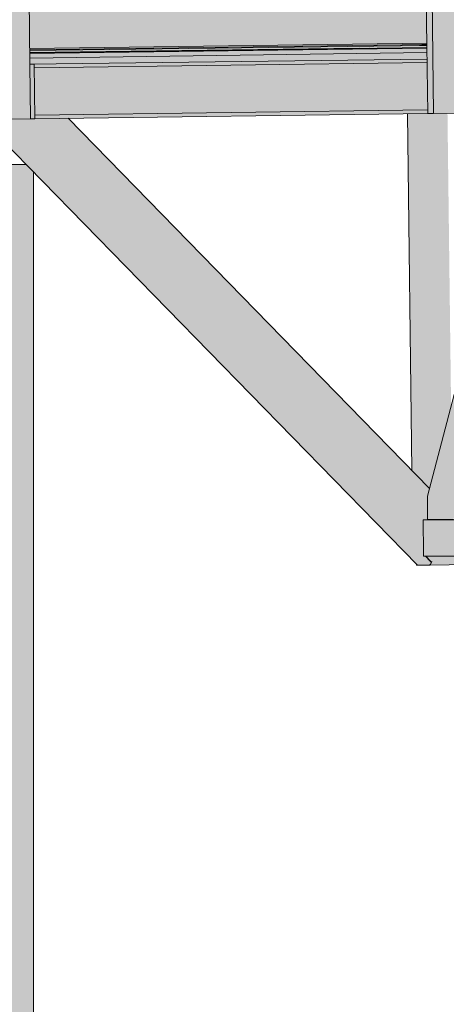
# Model space of a CAD drawing. Header units: centimetres. Extents: x -5472 to 10427, y -400 to 1902.
# Tile 54 of 91: x -4682 to -4588, y 1171 to 1387. Entities that reach past the tile are written whole.
import ezdxf

# ---------------------------------------------------------------- set-up
doc = ezdxf.new("R2010")
doc.units = ezdxf.units.CM
doc.header["$LTSCALE"] = 0.1
doc.header["$MEASUREMENT"] = 0
for name, color, linetype in [('2_kładka_IFC.K_IR', 7, 'Continuous'), ('2_schody_konstrukcja.ISTN', 7, 'Continuous'), ('2_stropy.K_IR', 7, 'Continuous')]:
    doc.layers.add(name, color=color, linetype=linetype)

# ---------------------------------------------------------------- blocks, each defined once
blk = doc.blocks.new('ElemPrzekroju_5_1')
at = {"layer": '2_stropy.K_IR', "linetype": 'Continuous', "lineweight": 0, "true_color": 0xe0e0e0}
blk.add_hatch(color=254, dxfattribs=at).paths.add_polyline_path([(-4679.73, 1380.37), (-4679.73, 1380.02), (-4607.28, 1380.92), (-4609.28, 1380.89), (-4605.07, 1380.95), (-4592.35, 1381.11), (-4592.36, 1381.52)])
at = {"layer": '2_stropy.K_IR', "linetype": 'Continuous', "lineweight": 0, "true_color": 0x9e9e9e}
blk.add_hatch(color=253, dxfattribs=at).paths.add_polyline_path([(-4592.36, 1381.5), (-4679.73, 1380.28), (-4679.73, 1380.22), (-4636, 1380.83), (-4633.57, 1380.83), (-4679.73, 1380.19), (-4679.73, 1380.14), (-4668.73, 1380.16), (-4666.86, 1380.18), (-4679.6, 1380.16), (-4669.61, 1380.3), (-4655.35, 1380.33), (-4653.48, 1380.35), (-4667.99, 1380.32), (-4658, 1380.46), (-4641.97, 1380.49), (-4640.1, 1380.52), (-4656.38, 1380.48), (-4646.39, 1380.62), (-4628.58, 1380.66), (-4626.71, 1380.68), (-4644.77, 1380.65), (-4634.79, 1380.79), (-4615.2, 1380.82), (-4613.33, 1380.85), (-4633.16, 1380.81), (-4631.1, 1380.84), (-4610.95, 1380.88), (-4607.28, 1380.92), (-4609.28, 1380.89), (-4605.07, 1380.95), (-4603.46, 1380.97), (-4624.6, 1380.93), (-4622.53, 1380.96), (-4601.07, 1381), (-4599.2, 1381.02), (-4620.91, 1380.98), (-4610.92, 1381.12), (-4592.35, 1381.16), (-4592.35, 1381.18), (-4609.3, 1381.14), (-4599.31, 1381.28), (-4592.35, 1381.29), (-4592.36, 1381.31), (-4597.69, 1381.3), (-4592.36, 1381.38), (-4592.36, 1381.41), (-4627.07, 1380.92), (-4629.49, 1380.92), (-4592.36, 1381.44)])
at = {"layer": '2_stropy.K_IR', "linetype": 'Continuous', "lineweight": 0, "true_color": 0xb1b1b1}
blk.add_hatch(color=253, dxfattribs=at).paths.add_polyline_path([(-4679.72, 1379.73), (-4679.71, 1378.73), (-4592.34, 1379.95), (-4592.35, 1380.95)])
at = {"layer": '2_stropy.K_IR', "linetype": 'Continuous', "lineweight": 0, "true_color": 0x7a7a7a}
blk.add_hatch(color=8, dxfattribs=at).paths.add_polyline_path([(-4679.72, 1379.73), (-4679.71, 1378.73), (-4592.34, 1379.95), (-4592.35, 1380.95)])
at = {"layer": '2_stropy.K_IR', "color": 7, "linetype": 'Continuous', "lineweight": 0}
for p, q in [((-4679.72, 1379.73), (-4592.35, 1380.95)), ((-4592.34, 1379.95), (-4679.71, 1378.73))]:
    blk.add_line(p, q, dxfattribs=at)
blk = doc.blocks.new('ElemPrzekroju_126_1')
at = {"layer": '2_schody_konstrukcja.ISTN', "linetype": 'Continuous', "lineweight": 0, "true_color": 0xffffff}
for points in [[(-4684.65, 1355.34), (-4684.65, 1132.1), (-4679.23, 1132), (-4679.23, 1354.01), (-4680.53, 1355.34)], [(-4680.53, 1355.34), (-4683.16, 1355.34), (-4679.23, 1350.11), (-4679.23, 1354.01)], [(-4679.23, 1354.01), (-4679.23, 1132), (-4678.9, 1132), (-4678.9, 1353.68)], [(-4679.23, 1354.01), (-4679.23, 1350.11), (-4678.9, 1348.67), (-4678.9, 1353.68)], [(-4679.23, 1337.59), (-4684.65, 1344.81), (-4684.65, 1332.06), (-4679.23, 1324.85)], [(-4679.23, 1337.59), (-4679.23, 1324.85), (-4678.9, 1323.4), (-4678.9, 1336.15)], [(-4684.65, 1331.51), (-4684.65, 1132.1), (-4679.23, 1132), (-4679.23, 1324.3)], [(-4679.23, 1324.3), (-4679.23, 1132), (-4678.9, 1132), (-4678.9, 1322.86)]]:
    blk.add_hatch(color=7, dxfattribs=at).paths.add_polyline_path(points)
at = {"layer": '2_schody_konstrukcja.ISTN', "color": 252, "linetype": 'Continuous', "lineweight": 0}
for p, q in [((-4684.65, 1355.34), (-4680.53, 1355.34)), ((-4678.9, 1132), (-4678.9, 1353.68))]:
    blk.add_line(p, q, dxfattribs=at)
blk = doc.blocks.new('ElemPrzekroju_648_1')
at = {"layer": '2_kładka_IFC.K_IR', "linetype": 'Continuous', "lineweight": 0, "true_color": 0x939393}
for points in [[(-4592.37, 1486.02), (-4593.64, 1486), (-4593.5, 1474.17), (-4593.42, 1474.17), (-4592.4, 1474.17), (-4592.4, 1473.87), (-4593.49, 1473.85), (-4592.63, 1403.67), (-4592.55, 1403.67), (-4591.53, 1403.67), (-4591.53, 1403.37), (-4592.63, 1403.36), (-4592.17, 1366.53), (-4590.9, 1366.53)], [(-4592.37, 1486.02), (-4593.64, 1486), (-4593.5, 1474.17), (-4593.42, 1474.17), (-4592.4, 1474.17), (-4592.4, 1473.87), (-4593.49, 1473.85), (-4592.63, 1403.67), (-4592.55, 1403.67), (-4591.53, 1403.67), (-4591.53, 1403.37), (-4592.63, 1403.36), (-4592.17, 1366.53), (-4590.9, 1366.53)], [(-4596.61, 1366.48), (-4596.63, 1366.48), (-4595.67, 1288.08), (-4595.65, 1288.06)], [(-4596.61, 1366.48), (-4596.63, 1366.48), (-4595.67, 1288.08), (-4595.65, 1288.06)], [(-4594.98, 1366.5), (-4596.61, 1366.48), (-4595.65, 1288.06), (-4594, 1286.37)], [(-4594.98, 1366.5), (-4596.61, 1366.48), (-4595.65, 1288.06), (-4594, 1286.37)], [(-4594.85, 1366.5), (-4594.98, 1366.5), (-4594, 1286.37), (-4593.86, 1286.23)], [(-4594.85, 1366.5), (-4594.98, 1366.5), (-4594, 1286.37), (-4593.86, 1286.23)], [(-4592.24, 1281.95), (-4592.18, 1277.24), (-4591.82, 1277.24), (-4568.53, 1366.85), (-4570.17, 1366.83)], [(-4592.24, 1281.95), (-4592.18, 1277.24), (-4591.82, 1277.24), (-4568.53, 1366.85), (-4570.17, 1366.83)], [(-4592.24, 1281.95), (-4570.17, 1366.83), (-4570.23, 1366.83), (-4592.18, 1282.37)], [(-4592.24, 1281.95), (-4570.17, 1366.83), (-4570.23, 1366.83), (-4592.18, 1282.37)], [(-4591.82, 1277.24), (-4591.65, 1277.24), (-4568.36, 1366.85), (-4568.53, 1366.85)], [(-4591.82, 1277.24), (-4591.65, 1277.24), (-4568.36, 1366.85), (-4568.53, 1366.85)], [(-4591.39, 1277.25), (-4591.07, 1277.25), (-4567.78, 1366.86), (-4568.09, 1366.85)], [(-4591.39, 1277.25), (-4591.07, 1277.25), (-4567.78, 1366.86), (-4568.09, 1366.85)], [(-4591.07, 1277.25), (-4590.75, 1277.25), (-4567.46, 1366.86), (-4567.78, 1366.86)], [(-4591.07, 1277.25), (-4590.75, 1277.25), (-4567.46, 1366.86), (-4567.78, 1366.86)], [(-4567.46, 1366.86), (-4590.75, 1277.25), (-4586.5, 1277.31), (-4564.9, 1360.37), (-4566.75, 1366.87)], [(-4567.46, 1366.86), (-4590.75, 1277.25), (-4586.5, 1277.31), (-4564.9, 1360.37), (-4566.75, 1366.87)], [(-4591.57, 1267.49), (-4686.1, 1364.23), (-4686.1, 1363.92), (-4591.71, 1267.31)], [(-4591.57, 1267.49), (-4686.1, 1364.23), (-4686.1, 1363.92), (-4591.71, 1267.31)], [(-4593.17, 1277.23), (-4593.07, 1269.23), (-4541.68, 1269.23), (-4541.78, 1277.23)], [(-4593.17, 1277.23), (-4593.07, 1269.23), (-4541.68, 1269.23), (-4541.78, 1277.23)], [(-4594.66, 1267.25), (-4594.45, 1267.25), (-4594.6, 1267.4)], [(-4594.66, 1267.25), (-4594.45, 1267.25), (-4594.6, 1267.4)], [(-4591.43, 1267.75), (-4591.57, 1267.49), (-4591.71, 1267.31), (-4591.81, 1267.25), (-4591.6, 1267.25), (-4591.29, 1268.05)], [(-4591.43, 1267.75), (-4591.57, 1267.49), (-4591.71, 1267.31), (-4591.81, 1267.25), (-4591.6, 1267.25), (-4591.29, 1268.05)]]:
    blk.add_hatch(color=252, dxfattribs=at).paths.add_polyline_path(points)
at = {"layer": '2_kładka_IFC.K_IR', "linetype": 'Continuous', "lineweight": 0, "true_color": 0xd1d1d1}
for points in [[(-4590.9, 1366.53), (-4586.07, 1366.59), (-4586.21, 1378.59), (-4587.54, 1486.08), (-4592.37, 1486.02)], [(-4684.38, 1365.3), (-4679.55, 1365.36), (-4679.69, 1377.36), (-4681.02, 1484.85), (-4685.85, 1484.79), (-4684.77, 1396.89)], [(-4592.47, 1391.02), (-4679.85, 1389.87), (-4679.74, 1380.87), (-4592.36, 1382.02)], [(-4592.36, 1381.72), (-4679.73, 1380.57), (-4679.73, 1380.37), (-4592.36, 1381.52)], [(-4679.73, 1379.88), (-4679.72, 1379.73), (-4592.35, 1380.95), (-4592.35, 1381.03)], [(-4679.73, 1379.97), (-4679.73, 1379.97), (-4609.28, 1380.89), (-4607.28, 1380.92)], [(-4679.71, 1378.73), (-4679.69, 1377.38), (-4592.32, 1378.53), (-4592.34, 1379.95)], [(-4679.55, 1365.36), (-4678.58, 1365.37), (-4678.73, 1377.37), (-4679.69, 1377.36)], [(-4592.31, 1377.73), (-4678.72, 1376.6), (-4678.59, 1366.2), (-4592.18, 1367.33)]]:
    blk.add_hatch(color=254, dxfattribs=at).paths.add_polyline_path(points)
at = {"layer": '2_kładka_IFC.K_IR', "linetype": 'Continuous', "lineweight": 0, "true_color": 0xa3a3a3}
for points in [[(-4592.47, 1391.02), (-4679.85, 1389.87), (-4679.82, 1387.7), (-4595.17, 1388.82), (-4595.09, 1381.99), (-4592.36, 1382.02)], [(-4594.02, 1381.7), (-4594.02, 1381.5), (-4592.36, 1381.52), (-4592.36, 1381.72)], [(-4679.73, 1379.88), (-4679.72, 1379.73), (-4592.35, 1380.95), (-4592.35, 1381.03)], [(-4679.71, 1378.73), (-4679.69, 1377.38), (-4592.32, 1378.53), (-4592.34, 1379.95)], [(-4670.55, 1380.09), (-4672.17, 1380.07), (-4672.17, 1380.07), (-4670.55, 1380.09)], [(-4658.95, 1380.24), (-4660.57, 1380.22), (-4660.57, 1380.22), (-4658.95, 1380.24)], [(-4647.34, 1380.4), (-4648.96, 1380.37), (-4648.96, 1380.37), (-4647.34, 1380.39)], [(-4637.36, 1380.53), (-4637.36, 1380.53), (-4635.74, 1380.55), (-4635.74, 1380.55)], [(-4625.75, 1380.68), (-4625.75, 1380.68), (-4624.13, 1380.7), (-4624.13, 1380.7)], [(-4614.15, 1380.83), (-4614.15, 1380.83), (-4612.53, 1380.85), (-4612.53, 1380.85)], [(-4607.28, 1380.92), (-4610.46, 1380.88), (-4610.46, 1380.88), (-4609.28, 1380.89)], [(-4595.44, 1377.69), (-4595.32, 1367.29), (-4592.18, 1367.33), (-4592.31, 1377.73)], [(-4594.32, 1366.51), (-4594.61, 1366.51), (-4593.62, 1285.99), (-4593.32, 1285.68)], [(-4594.32, 1366.51), (-4594.61, 1366.51), (-4593.62, 1285.99), (-4593.32, 1285.68)], [(-4594.01, 1366.51), (-4594.32, 1366.51), (-4593.32, 1285.68), (-4593.01, 1285.36)], [(-4594.01, 1366.51), (-4594.32, 1366.51), (-4593.32, 1285.68), (-4593.01, 1285.36)], [(-4594.01, 1366.51), (-4593.01, 1285.36), (-4591.74, 1284.07), (-4587.03, 1302.22), (-4587.82, 1366.57), (-4590.9, 1366.53), (-4592.17, 1366.53), (-4592.17, 1366.54)], [(-4594.01, 1366.51), (-4593.01, 1285.36), (-4591.74, 1284.07), (-4587.03, 1302.22), (-4587.82, 1366.57), (-4590.9, 1366.53), (-4592.17, 1366.53), (-4592.17, 1366.54)], [(-4686.1, 1365.3), (-4686.1, 1365.08), (-4593.08, 1269.89), (-4593.17, 1277.23), (-4592.18, 1277.24), (-4592.24, 1281.95), (-4592.18, 1282.37), (-4591.93, 1283.34), (-4672.19, 1365.49), (-4678.58, 1365.4), (-4678.58, 1365.37), (-4684.38, 1365.3), (-4685.65, 1365.3), (-4685.65, 1365.31)], [(-4686.1, 1365.3), (-4686.1, 1365.08), (-4593.08, 1269.89), (-4593.17, 1277.23), (-4592.18, 1277.24), (-4592.24, 1281.95), (-4592.18, 1282.37), (-4591.93, 1283.34), (-4672.19, 1365.49), (-4678.58, 1365.4), (-4678.58, 1365.37), (-4684.38, 1365.3), (-4685.65, 1365.3), (-4685.65, 1365.31)], [(-4686.1, 1364.64), (-4593.08, 1269.44), (-4593.08, 1269.89), (-4686.1, 1365.08)], [(-4686.1, 1364.64), (-4593.08, 1269.44), (-4593.08, 1269.89), (-4686.1, 1365.08)], [(-4671.79, 1365.49), (-4672.19, 1365.49), (-4591.93, 1283.34), (-4591.85, 1283.67)], [(-4671.79, 1365.49), (-4672.19, 1365.49), (-4591.93, 1283.34), (-4591.85, 1283.67)], [(-4592.44, 1269.23), (-4592.88, 1269.23), (-4591.43, 1267.75), (-4591.29, 1268.05)], [(-4592.44, 1269.23), (-4592.88, 1269.23), (-4591.43, 1267.75), (-4591.29, 1268.05)], [(-4592.44, 1269.23), (-4591.29, 1268.05), (-4591.6, 1267.25), (-4539.3, 1267.94), (-4538.94, 1269.27), (-4541.68, 1269.23)], [(-4592.44, 1269.23), (-4591.29, 1268.05), (-4591.6, 1267.25), (-4539.3, 1267.94), (-4538.94, 1269.27), (-4541.68, 1269.23)]]:
    blk.add_hatch(color=253, dxfattribs=at).paths.add_polyline_path(points)
at = {"layer": '2_kładka_IFC.K_IR', "linetype": 'Continuous', "lineweight": 0, "true_color": 0xf0f0f0}
for points in [[(-4679.74, 1380.87), (-4679.73, 1380.66), (-4592.36, 1381.81), (-4592.36, 1382.02)], [(-4592.32, 1378.3), (-4678.72, 1377.16), (-4678.72, 1376.6), (-4592.31, 1377.73)]]:
    blk.add_hatch(color=7, dxfattribs=at).paths.add_polyline_path(points)
at = {"layer": '2_kładka_IFC.K_IR', "linetype": 'Continuous', "lineweight": 0, "true_color": 0xf8f8f8}
blk.add_hatch(color=7, dxfattribs=at).paths.add_polyline_path([(-4679.73, 1380.66), (-4679.73, 1380.57), (-4592.36, 1381.72), (-4592.36, 1381.81)])
at = {"layer": '2_kładka_IFC.K_IR', "linetype": 'Continuous', "lineweight": 0, "true_color": 0xe8e8e8}
for points in [[(-4592.36, 1381.72), (-4679.73, 1380.57), (-4679.73, 1380.57), (-4592.36, 1381.72)], [(-4679.73, 1379.97), (-4679.73, 1379.88), (-4592.35, 1381.03), (-4592.35, 1381.11), (-4605.07, 1380.95)], [(-4679.73, 1380.02), (-4679.73, 1379.97), (-4607.28, 1380.92)], [(-4679.69, 1377.37), (-4679.69, 1377.36), (-4678.73, 1377.37)], [(-4592.18, 1277.24), (-4593.17, 1277.23), (-4541.78, 1277.23), (-4536.77, 1277.3), (-4536.77, 1277.3), (-4540.45, 1277.25), (-4540.45, 1277.25), (-4540.84, 1277.24), (-4541.19, 1277.24), (-4541.25, 1277.24), (-4541.27, 1277.33), (-4585.44, 1277.33), (-4585.96, 1277.32), (-4585.97, 1277.32), (-4586.04, 1277.32), (-4586.22, 1277.31), (-4586.5, 1277.31), (-4590.75, 1277.25), (-4591.07, 1277.25), (-4591.39, 1277.25), (-4591.65, 1277.24), (-4591.82, 1277.24)]]:
    blk.add_hatch(color=254, dxfattribs=at).paths.add_polyline_path(points)
at = {"layer": '2_kładka_IFC.K_IR', "linetype": 'Continuous', "lineweight": 0, "true_color": 0xaaaaaa}
for points in [[(-4592.36, 1382.02), (-4595.09, 1381.99), (-4595.03, 1381.78), (-4592.36, 1381.81)], [(-4595.03, 1381.78), (-4594.91, 1381.69), (-4592.36, 1381.72), (-4592.36, 1381.81)], [(-4594.91, 1381.69), (-4594.03, 1381.7), (-4592.36, 1381.72), (-4592.36, 1381.72)], [(-4675.11, 1379.99), (-4679.73, 1379.96), (-4679.73, 1379.95), (-4676.74, 1379.97), (-4679.73, 1379.93), (-4679.73, 1379.92), (-4600.95, 1380.95), (-4599.69, 1380.96), (-4679.73, 1379.91), (-4679.73, 1379.88), (-4592.35, 1381.03), (-4592.35, 1381.06), (-4593.19, 1381.05), (-4594.45, 1381.04), (-4592.35, 1381.06), (-4592.35, 1381.08), (-4593.24, 1381.07), (-4599.2, 1381.02), (-4601.07, 1381), (-4594.86, 1381.05), (-4596.92, 1381.02), (-4603.46, 1380.97), (-4605.07, 1380.95), (-4610.17, 1380.88), (-4603.42, 1380.93), (-4605.49, 1380.91), (-4612.23, 1380.86), (-4613.86, 1380.83), (-4607.11, 1380.88), (-4617.09, 1380.75), (-4623.84, 1380.7), (-4625.46, 1380.68), (-4618.72, 1380.73), (-4628.7, 1380.6), (-4635.44, 1380.55), (-4637.06, 1380.53), (-4630.32, 1380.58), (-4640.3, 1380.45), (-4647.05, 1380.4), (-4648.67, 1380.38), (-4641.92, 1380.43), (-4651.91, 1380.3), (-4658.65, 1380.25), (-4660.27, 1380.22), (-4653.53, 1380.27), (-4663.51, 1380.14), (-4670.26, 1380.09), (-4671.88, 1380.07), (-4665.13, 1380.12)], [(-4679.73, 1380.01), (-4672.17, 1380.07), (-4670.55, 1380.09), (-4679.73, 1380.02)], [(-4666.86, 1380.18), (-4668.73, 1380.16), (-4660.57, 1380.22), (-4658.95, 1380.24)], [(-4655.35, 1380.33), (-4648.96, 1380.37), (-4647.34, 1380.4), (-4653.48, 1380.35)], [(-4640.1, 1380.52), (-4641.97, 1380.49), (-4637.36, 1380.53), (-4635.74, 1380.55)], [(-4626.71, 1380.68), (-4628.58, 1380.66), (-4625.75, 1380.68), (-4624.13, 1380.7)], [(-4613.33, 1380.85), (-4615.2, 1380.82), (-4614.15, 1380.83), (-4612.53, 1380.85)], [(-4610.95, 1380.88), (-4610.46, 1380.88), (-4607.28, 1380.92)], [(-4592.32, 1378.53), (-4679.69, 1377.38), (-4679.69, 1377.37), (-4678.73, 1377.37), (-4678.72, 1377.16), (-4592.32, 1378.3)], [(-4592.32, 1378.53), (-4679.69, 1377.38), (-4679.69, 1377.37), (-4678.73, 1377.37), (-4678.72, 1377.16), (-4592.32, 1378.3)], [(-4678.72, 1377.16), (-4678.72, 1376.83), (-4595.5, 1377.92), (-4595.44, 1377.69), (-4592.31, 1377.73), (-4592.32, 1378.3)], [(-4678.59, 1366.2), (-4678.58, 1365.63), (-4592.18, 1366.77), (-4592.18, 1367.33)], [(-4671.49, 1365.49), (-4671.79, 1365.49), (-4591.85, 1283.67), (-4591.78, 1283.92)], [(-4671.49, 1365.49), (-4671.79, 1365.49), (-4591.85, 1283.67), (-4591.78, 1283.92)], [(-4671.31, 1365.5), (-4671.49, 1365.49), (-4591.78, 1283.92), (-4591.75, 1284.06)], [(-4671.31, 1365.5), (-4671.49, 1365.49), (-4591.78, 1283.92), (-4591.75, 1284.06)], [(-4671.31, 1365.5), (-4671.31, 1365.5), (-4591.75, 1284.06), (-4591.74, 1284.07)], [(-4671.31, 1365.5), (-4671.31, 1365.5), (-4591.75, 1284.06), (-4591.74, 1284.07)], [(-4593.17, 1277.23), (-4555.53, 1277.23), (-4547.79, 1277.33), (-4585.44, 1277.33), (-4585.96, 1277.32), (-4585.97, 1277.32), (-4586.04, 1277.32), (-4586.22, 1277.31), (-4586.5, 1277.31), (-4590.75, 1277.25), (-4591.07, 1277.25), (-4591.39, 1277.25), (-4591.65, 1277.24), (-4591.82, 1277.24), (-4592.18, 1277.24)]]:
    blk.add_hatch(color=253, dxfattribs=at).paths.add_polyline_path(points)
at = {"layer": '2_kładka_IFC.K_IR', "linetype": 'Continuous', "lineweight": 0, "true_color": 0x9b9b9b}
for points in [[(-4678.58, 1365.63), (-4678.58, 1365.4), (-4592.17, 1366.54), (-4592.18, 1366.77)], [(-4678.58, 1365.63), (-4678.58, 1365.4), (-4592.17, 1366.54), (-4592.18, 1366.77)], [(-4595.32, 1367.29), (-4595.45, 1366.73), (-4592.18, 1366.77), (-4592.18, 1367.33)], [(-4594.61, 1366.51), (-4594.85, 1366.5), (-4593.86, 1286.23), (-4593.62, 1285.99)], [(-4594.61, 1366.51), (-4594.85, 1366.5), (-4593.86, 1286.23), (-4593.62, 1285.99)], [(-4591.65, 1277.24), (-4591.39, 1277.25), (-4568.09, 1366.85), (-4568.36, 1366.85)], [(-4591.65, 1277.24), (-4591.39, 1277.25), (-4568.09, 1366.85), (-4568.36, 1366.85)], [(-4686.1, 1364.64), (-4686.1, 1364.23), (-4591.57, 1267.49), (-4591.43, 1267.75), (-4592.88, 1269.23), (-4593.07, 1269.23), (-4593.08, 1269.44)], [(-4686.1, 1364.64), (-4686.1, 1364.23), (-4591.57, 1267.49), (-4591.43, 1267.75), (-4592.88, 1269.23), (-4593.07, 1269.23), (-4593.08, 1269.44)], [(-4591.71, 1267.31), (-4686.1, 1363.92), (-4686.1, 1363.75), (-4591.81, 1267.25)], [(-4591.71, 1267.31), (-4686.1, 1363.92), (-4686.1, 1363.75), (-4591.81, 1267.25)], [(-4591.81, 1267.25), (-4686.1, 1363.75), (-4686.1, 1363.02), (-4685.17, 1362.13), (-4685.17, 1361.83), (-4686.1, 1362.71), (-4686.1, 1361.04), (-4594.45, 1267.25)], [(-4591.81, 1267.25), (-4686.1, 1363.75), (-4686.1, 1363.02), (-4685.17, 1362.13), (-4685.17, 1361.83), (-4686.1, 1362.71), (-4686.1, 1361.04), (-4594.45, 1267.25)]]:
    blk.add_hatch(color=253, dxfattribs=at).paths.add_polyline_path(points)
at = {"layer": '2_kładka_IFC.K_IR', "color": 7, "linetype": 'Continuous', "lineweight": 15}
for p, q in [((-4592.37, 1486.02), (-4590.9, 1366.53)), ((-4681.02, 1484.85), (-4679.69, 1377.36)), ((-4592.48, 1391.32), (-4592.36, 1381.72)), ((-4592.36, 1382.02), (-4679.74, 1380.87)), ((-4592.36, 1381.72), (-4679.73, 1380.57)), ((-4592.36, 1381.72), (-4679.73, 1380.57)), ((-4592.36, 1381.52), (-4679.73, 1380.37)), ((-4592.36, 1381.52), (-4592.36, 1381.72)), ((-4592.36, 1381.52), (-4592.17, 1366.53)), ((-4679.73, 1379.88), (-4592.35, 1381.03)), ((-4605.07, 1380.95), (-4679.73, 1379.97)), ((-4679.73, 1379.97), (-4607.28, 1380.92)), ((-4679.69, 1377.38), (-4592.32, 1378.53)), ((-4678.73, 1377.37), (-4679.69, 1377.37)), ((-4678.73, 1377.37), (-4679.69, 1377.36)), ((-4679.55, 1365.36), (-4679.69, 1377.36)), ((-4678.58, 1365.37), (-4678.73, 1377.37)), ((-4678.72, 1376.6), (-4592.31, 1377.73)), ((-4678.59, 1366.2), (-4592.18, 1367.33)), ((-4678.58, 1365.4), (-4592.17, 1366.54)), ((-4596.63, 1366.48), (-4595.67, 1288.08)), ((-4570.23, 1366.83), (-4592.18, 1282.37)), ((-4590.9, 1366.53), (-4592.17, 1366.53)), ((-4586.07, 1366.59), (-4590.9, 1366.53)), ((-4679.55, 1365.36), (-4684.38, 1365.3)), ((-4678.58, 1365.37), (-4679.55, 1365.36)), ((-4671.31, 1365.5), (-4591.74, 1284.07)), ((-4686.1, 1361.04), (-4594.45, 1267.25)), ((-4592.18, 1282.37), (-4592.24, 1281.95)), ((-4592.24, 1281.95), (-4592.21, 1279.34)), ((-4592.21, 1279.34), (-4592.18, 1277.24)), ((-4593.17, 1277.23), (-4592.18, 1277.24)), ((-4593.08, 1269.89), (-4593.17, 1277.23)), ((-4541.78, 1277.23), (-4593.17, 1277.23)), ((-4592.18, 1277.24), (-4591.82, 1277.24)), ((-4591.82, 1277.24), (-4591.65, 1277.24)), ((-4591.65, 1277.24), (-4591.39, 1277.25)), ((-4591.07, 1277.25), (-4591.39, 1277.25)), ((-4590.75, 1277.25), (-4591.07, 1277.25)), ((-4586.5, 1277.31), (-4590.75, 1277.25)), ((-4593.07, 1269.23), (-4593.08, 1269.89)), ((-4541.68, 1269.23), (-4593.07, 1269.23)), ((-4594.66, 1267.25), (-4594.6, 1267.4)), ((-4594.45, 1267.25), (-4594.66, 1267.25)), ((-4594.45, 1267.25), (-4591.81, 1267.25)), ((-4591.81, 1267.25), (-4591.71, 1267.31)), ((-4591.6, 1267.25), (-4591.81, 1267.25)), ((-4591.71, 1267.31), (-4591.57, 1267.49)), ((-4591.29, 1268.05), (-4591.6, 1267.25)), ((-4591.6, 1267.25), (-4539.3, 1267.94)), ((-4591.57, 1267.49), (-4591.43, 1267.75)), ((-4591.43, 1267.75), (-4591.29, 1268.05))]:
    blk.add_line(p, q, dxfattribs=at)

msp = doc.modelspace()

# ---------------------------------------------------------------- block references
at = {"layer": '2_kładka_IFC.K_IR', "lineweight": 0}
msp.add_blockref('ElemPrzekroju_648_1', (0, 0), dxfattribs=at)
at = {"layer": '2_schody_konstrukcja.ISTN', "lineweight": 0}
msp.add_blockref('ElemPrzekroju_126_1', (0, 0), dxfattribs=at)
at = {"layer": '2_stropy.K_IR', "lineweight": 0}
msp.add_blockref('ElemPrzekroju_5_1', (0, 0), dxfattribs=at)

doc.saveas('drawing.dxf')
